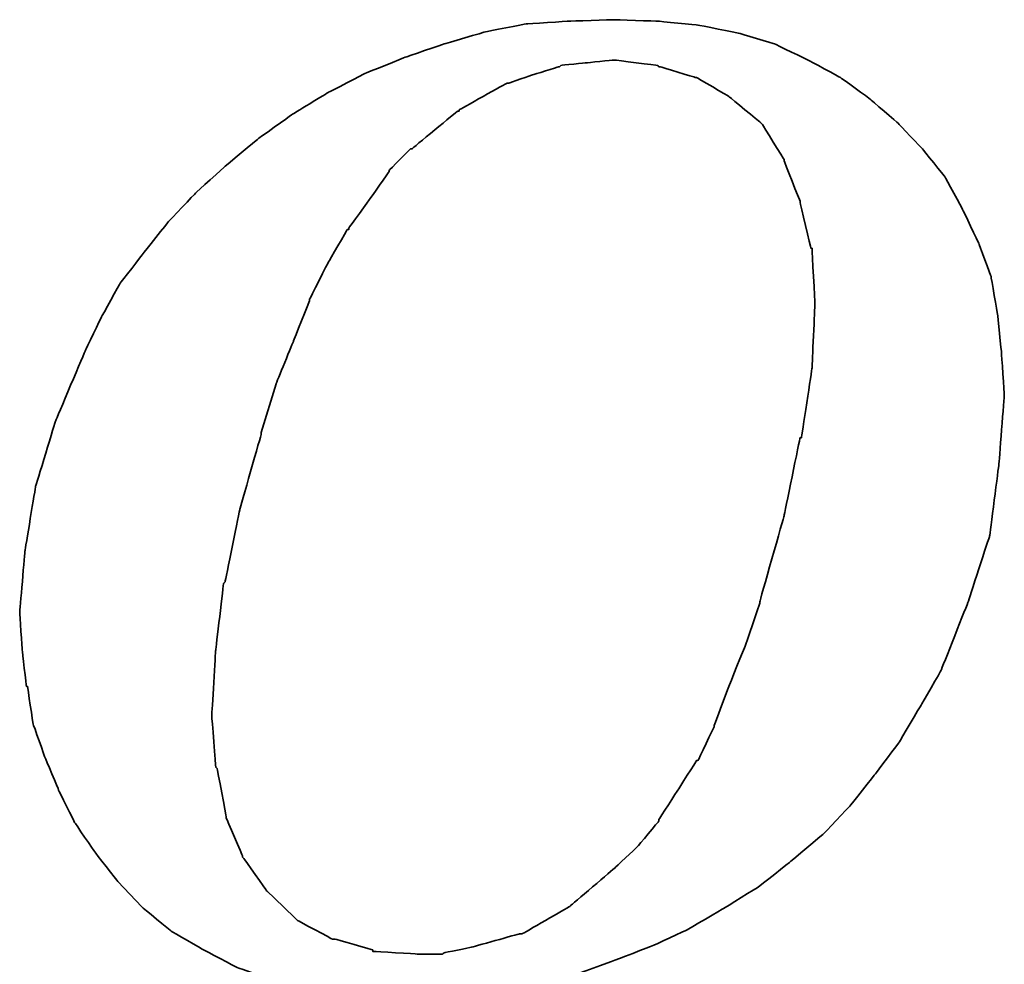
# Model space of a CAD drawing. Extents: x -30 to 1084, y -108 to 142.
# Tile 43 of 54: x 155.63 to 157.79, y -41.75 to -39.68. Entities that reach past the tile are written whole.
import ezdxf

# ---------------------------------------------------------------- set-up
doc = ezdxf.new("R2010")
doc.units = 0
doc.header["$MEASUREMENT"] = 0
doc.layers.add('DIM', color=4, linetype='CONTINUOUS')
doc.layers.add('layer 1', color=7, linetype='CONTINUOUS')

# ---------------------------------------------------------------- blocks, each defined once
blk = doc.blocks.new('TBI MOTION logo(完整正式版)')
at = {"layer": 'layer 1', "color": 22, "lineweight": 35}
for points, knots in [([(-11.34375, -6.98375), (-11.34375, -6.98375), (-10.91375, -7.43875), (-10.91375, -7.43875), (-10.91375, -7.43875), (-10.91375, -7.43875), (-10.38625, -7.87125), (-10.38625, -7.87125), (-10.38625, -7.87125), (-10.38625, -7.87125), (-9.81125, -8.20375), (-9.81125, -8.20375), (-9.81125, -8.20375), (-9.81125, -8.20375), (-9.21125, -8.51875), (-9.21125, -8.51875), (-9.21125, -8.51875), (-9.21125, -8.51875), (-8.51625, -8.75875), (-8.51625, -8.75875), (-8.51625, -8.75875), (-8.51625, -8.75875), (-7.77125, -8.90375), (-7.77125, -8.90375), (-7.77125, -8.90375), (-7.77125, -8.90375), (-6.97875, -8.99875), (-6.97875, -8.99875), (-6.97875, -8.99875), (-6.97875, -8.99875), (-6.14125, -9.02375), (-6.14125, -9.02375), (-6.14125, -9.02375), (-6.14125, -9.02375), (-5.37125, -8.99875), (-5.37125, -8.99875), (-5.37125, -8.99875), (-5.37125, -8.99875), (-4.65375, -8.94875), (-4.65375, -8.94875), (-4.65375, -8.94875), (-4.65375, -8.94875), (-3.93375, -8.80625), (-3.93375, -8.80625), (-3.93375, -8.80625), (-3.93375, -8.80625), (-3.21375, -8.66375), (-3.21375, -8.66375), (-3.21375, -8.66375), (-3.21375, -8.66375), (-2.49375, -8.39875), (-2.49375, -8.39875), (-2.49375, -8.39875), (-2.49375, -8.39875), (-1.79875, -8.13375), (-1.79875, -8.13375), (-1.79875, -8.13375), (-1.79875, -8.13375), (-1.17375, -7.84375), (-1.17375, -7.84375), (-1.17375, -7.84375), (-1.17375, -7.84375), (-0.52375, -7.46375), (-0.52375, -7.46375), (-0.52375, -7.46375), (-0.52375, -7.46375), (0.10124, -7.07875), (0.10124, -7.07875), (0.10124, -7.07875), (0.10124, -7.07875), (0.67625, -6.62375), (0.67625, -6.62375), (0.67625, -6.62375), (0.67625, -6.62375), (1.24874, -6.14375), (1.24874, -6.14375), (1.24874, -6.14375), (1.24874, -6.14375), (1.72874, -5.64125), (1.72874, -5.64125), (1.72874, -5.64125), (1.72874, -5.64125), (2.18624, -5.06375), (2.18624, -5.06375), (2.18624, -5.06375), (2.18624, -5.06375), (2.61625, -4.48874), (2.61625, -4.48874), (2.61625, -4.48874), (2.61625, -4.48874), (3.00125, -3.83874), (3.00125, -3.83874), (3.00125, -3.83874), (3.00125, -3.83874), (3.36124, -3.21374), (3.36124, -3.21374), (3.36124, -3.21374), (3.36124, -3.21374), (3.84374, -1.99125), (3.84374, -1.99125), (3.84374, -1.99125), (3.84374, -1.99125), (4.22625, -0.81875), (4.22625, -0.81875), (4.22625, -0.81875), (4.22625, -0.81875), (4.39125, 0.45624), (4.39125, 0.45624), (4.39125, 0.45624), (4.39125, 0.45624), (4.48874, 1.70124), (4.48874, 1.70124), (4.48874, 1.70124), (4.48874, 1.70124), (4.43874, 2.44625), (4.43874, 2.44625), (4.43874, 2.44625), (4.43874, 2.44625), (4.36874, 3.14125), (4.36874, 3.14125), (4.36874, 3.14125), (4.36874, 3.14125), (4.25125, 3.81125), (4.25125, 3.81125), (4.25125, 3.81125), (4.25125, 3.81125), (4.03124, 4.41125), (4.03124, 4.41125), (4.03124, 4.41125), (4.03124, 4.41125), (3.74374, 5.01125), (3.74374, 5.01125), (3.74374, 5.01125), (3.74374, 5.01125), (3.43124, 5.58875), (3.43124, 5.58875), (3.43124, 5.58875), (3.43124, 5.58875), (3.02625, 6.09125), (3.02625, 6.09125), (3.02625, 6.09125), (3.02625, 6.09125), (2.59374, 6.54875), (2.59374, 6.54875), (2.59374, 6.54875), (2.59374, 6.54875), (2.09124, 6.98125), (2.09124, 6.98125), (2.09124, 6.98125), (2.09124, 6.98125), (1.56124, 7.36625), (1.56124, 7.36625), (1.56124, 7.36625), (1.56124, 7.36625), (0.98624, 7.67625), (0.98624, 7.67625), (0.98624, 7.67625), (0.98624, 7.67625), (0.38624, 7.96375), (0.38624, 7.96375), (0.38624, 7.96375), (0.38624, 7.96375), (-0.25875, 8.15625), (-0.25875, 8.15625), (-0.25875, 8.15625), (-0.25875, 8.15625), (-0.98125, 8.30125), (-0.98125, 8.30125), (-0.98125, 8.30125), (-0.98125, 8.30125), (-1.70124, 8.37125), (-1.70124, 8.37125), (-1.70124, 8.37125), (-1.70124, 8.37125), (-2.49375, 8.39624), (-2.49375, 8.39624), (-2.49375, 8.39624), (-2.49375, 8.39624), (-3.28625, 8.37125), (-3.28625, 8.37125), (-3.28625, 8.37125), (-3.28625, 8.37125), (-4.05125, 8.32125), (-4.05125, 8.32125), (-4.05125, 8.32125), (-4.05125, 8.32125), (-4.77375, 8.18125), (-4.77375, 8.18125), (-4.77375, 8.18125), (-4.77375, 8.18125), (-5.51625, 7.96375), (-5.51625, 7.96375), (-5.51625, 7.96375), (-5.51625, 7.96375), (-6.21125, 7.72625), (-6.21125, 7.72625), (-6.21125, 7.72625), (-6.21125, 7.72625), (-6.92875, 7.43625), (-6.92875, 7.43625), (-6.92875, 7.43625), (-6.92875, 7.43625), (-7.57875, 7.10125), (-7.57875, 7.10125), (-7.57875, 7.10125), (-7.57875, 7.10125), (-8.24875, 6.69125), (-8.24875, 6.69125), (-8.24875, 6.69125), (-8.24875, 6.69125), (-8.84875, 6.26125), (-8.84875, 6.26125), (-8.84875, 6.26125), (-8.84875, 6.26125), (-9.42625, 5.78125), (-9.42625, 5.78125), (-9.42625, 5.78125), (-9.42625, 5.78125), (-9.95375, 5.30125), (-9.95375, 5.30125), (-9.95375, 5.30125), (-9.95375, 5.30125), (-10.43375, 4.79624), (-10.43375, 4.79624), (-10.43375, 4.79624), (-10.43375, 4.79624), (-10.88875, 4.22125), (-10.88875, 4.22125), (-10.88875, 4.22125), (-10.88875, 4.22125), (-11.29875, 3.69375), (-11.29875, 3.69375), (-11.29875, 3.69375), (-11.29875, 3.69375), (-11.63375, 3.09125), (-11.63375, 3.09125), (-11.63375, 3.09125), (-11.63375, 3.09125), (-11.91875, 2.49625), (-11.91875, 2.49625), (-11.91875, 2.49625), (-11.91875, 2.49625), (-12.44875, 1.24625), (-12.44875, 1.24625), (-12.44875, 1.24625), (-12.44875, 1.24625), (-12.80875, 0.06874), (-12.80875, 0.06874), (-12.80875, 0.06874), (-12.80875, 0.06874), (-12.99875, -1.07875), (-12.99875, -1.07875), (-12.99875, -1.07875), (-12.99875, -1.07875), (-13.09375, -2.18375), (-13.09375, -2.18375), (-13.09375, -2.18375), (-13.09375, -2.18375), (-13.04875, -2.85375), (-13.04875, -2.85375), (-13.04875, -2.85375), (-13.04875, -2.85375), (-12.97375, -3.50375), (-12.97375, -3.50375), (-12.97375, -3.50375), (-12.97375, -3.50375), (-12.95375, -3.50375), (-12.95375, -3.50375), (-12.95375, -3.50375), (-12.95375, -3.50375), (-12.85375, -4.17375), (-12.85375, -4.17375), (-12.85375, -4.17375), (-12.85375, -4.17375), (-12.63875, -4.77624), (-12.63875, -4.77624), (-12.63875, -4.77624), (-12.63875, -4.77624), (-12.39875, -5.35125), (-12.39875, -5.35125), (-12.39875, -5.35125), (-12.39875, -5.35125), (-12.11375, -5.92875), (-12.11375, -5.92875), (-12.11375, -5.92875), (-12.11375, -5.92875), (-11.75375, -6.45375), (-11.75375, -6.45375), (-11.75375, -6.45375), (-11.75375, -6.45375), (-11.34375, -6.98375), (-11.34375, -6.98375)], [0, 0, 0, 0, 0.01369863, 0.01369863, 0.01369863, 0.01369864, 0.02739726, 0.02739726, 0.02739726, 0.02739727, 0.04109589, 0.04109589, 0.04109589, 0.0410959, 0.05479452, 0.05479452, 0.05479452, 0.05479453, 0.06849315, 0.06849315, 0.06849315, 0.06849316, 0.08219178, 0.08219178, 0.08219178, 0.08219179, 0.09589041, 0.09589041, 0.09589041, 0.09589042, 0.10958904, 0.10958904, 0.10958904, 0.10958905, 0.12328767, 0.12328767, 0.12328767, 0.12328768, 0.1369863, 0.1369863, 0.1369863, 0.13698631, 0.15068493, 0.15068493, 0.15068493, 0.15068494, 0.16438356, 0.16438356, 0.16438356, 0.16438357, 0.17808219, 0.17808219, 0.17808219, 0.1780822, 0.19178082, 0.19178082, 0.19178082, 0.19178083, 0.20547945, 0.20547945, 0.20547945, 0.20547946, 0.21917808, 0.21917808, 0.21917808, 0.21917809, 0.23287671, 0.23287671, 0.23287671, 0.23287672, 0.24657534, 0.24657534, 0.24657534, 0.24657535, 0.26027397, 0.26027397, 0.26027397, 0.26027398, 0.2739726, 0.2739726, 0.2739726, 0.27397261, 0.28767123, 0.28767123, 0.28767123, 0.28767124, 0.30136986, 0.30136986, 0.30136986, 0.30136987, 0.31506849, 0.31506849, 0.31506849, 0.3150685, 0.32876712, 0.32876712, 0.32876712, 0.32876713, 0.34246575, 0.34246575, 0.34246575, 0.34246576, 0.35616438, 0.35616438, 0.35616438, 0.35616439, 0.36986301, 0.36986301, 0.36986301, 0.36986302, 0.38356164, 0.38356164, 0.38356164, 0.38356165, 0.39726027, 0.39726027, 0.39726027, 0.39726028, 0.4109589, 0.4109589, 0.4109589, 0.41095891, 0.42465753, 0.42465753, 0.42465753, 0.42465754, 0.43835616, 0.43835616, 0.43835616, 0.43835617, 0.45205479, 0.45205479, 0.45205479, 0.4520548, 0.46575342, 0.46575342, 0.46575342, 0.46575343, 0.47945205, 0.47945205, 0.47945205, 0.47945206, 0.49315068, 0.49315068, 0.49315068, 0.49315069, 0.50684932, 0.50684932, 0.50684932, 0.50684933, 0.52054795, 0.52054795, 0.52054795, 0.52054796, 0.53424658, 0.53424658, 0.53424658, 0.53424659, 0.54794521, 0.54794521, 0.54794521, 0.54794522, 0.56164384, 0.56164384, 0.56164384, 0.56164385, 0.57534247, 0.57534247, 0.57534247, 0.57534248, 0.5890411, 0.5890411, 0.5890411, 0.58904111, 0.60273973, 0.60273973, 0.60273973, 0.60273974, 0.61643836, 0.61643836, 0.61643836, 0.61643837, 0.63013699, 0.63013699, 0.63013699, 0.630137, 0.64383562, 0.64383562, 0.64383562, 0.64383563, 0.65753425, 0.65753425, 0.65753425, 0.65753426, 0.67123288, 0.67123288, 0.67123288, 0.67123289, 0.68493151, 0.68493151, 0.68493151, 0.68493152, 0.69863014, 0.69863014, 0.69863014, 0.69863015, 0.71232877, 0.71232877, 0.71232877, 0.71232878, 0.7260274, 0.7260274, 0.7260274, 0.72602741, 0.73972603, 0.73972603, 0.73972603, 0.73972604, 0.75342466, 0.75342466, 0.75342466, 0.75342467, 0.76712329, 0.76712329, 0.76712329, 0.7671233, 0.78082192, 0.78082192, 0.78082192, 0.78082193, 0.79452055, 0.79452055, 0.79452055, 0.79452056, 0.80821918, 0.80821918, 0.80821918, 0.80821919, 0.82191781, 0.82191781, 0.82191781, 0.82191782, 0.83561644, 0.83561644, 0.83561644, 0.83561645, 0.84931507, 0.84931507, 0.84931507, 0.84931508, 0.8630137, 0.8630137, 0.8630137, 0.86301371, 0.87671233, 0.87671233, 0.87671233, 0.87671234, 0.89041096, 0.89041096, 0.89041096, 0.89041097, 0.90410959, 0.90410959, 0.90410959, 0.9041096, 0.91780822, 0.91780822, 0.91780822, 0.91780823, 0.93150685, 0.93150685, 0.93150685, 0.93150686, 0.94520548, 0.94520548, 0.94520548, 0.94520549, 0.95890411, 0.95890411, 0.95890411, 0.95890412, 0.97260274, 0.97260274, 0.97260274, 0.97260275, 0.98630137, 0.98630137, 0.98630137, 0.98630138, 1, 1, 1, 1]), ([(-8.77875, 1.03124), (-8.77875, 1.03124), (-8.51625, 1.89625), (-8.51625, 1.89625), (-8.51625, 1.89625), (-8.51625, 1.89625), (-8.20375, 2.66375), (-8.20375, 2.66375), (-8.20375, 2.66375), (-8.20375, 2.66375), (-7.91625, 3.38125), (-7.91625, 3.38125), (-7.91625, 3.38125), (-7.91625, 3.38125), (-7.91625, 3.40624), (-7.91625, 3.40624), (-7.91625, 3.40624), (-7.91625, 3.40624), (-7.57875, 4.07624), (-7.57875, 4.07624), (-7.57875, 4.07624), (-7.57875, 4.07624), (-7.24375, 4.65125), (-7.24375, 4.65125), (-7.24375, 4.65125), (-7.24375, 4.65125), (-7.21875, 4.65125), (-7.21875, 4.65125), (-7.21875, 4.65125), (-7.21875, 4.65125), (-7.21875, 4.67624), (-7.21875, 4.67624), (-7.21875, 4.67624), (-7.21875, 4.67624), (-6.83625, 5.20375), (-6.83625, 5.20375), (-6.83625, 5.20375), (-6.83625, 5.20375), (-6.49875, 5.68625), (-6.49875, 5.68625), (-6.49875, 5.68625), (-6.49875, 5.68625), (-6.49875, 5.70625), (-6.49875, 5.70625), (-6.49875, 5.70625), (-6.49875, 5.70625), (-6.11625, 6.09125), (-6.11625, 6.09125), (-6.11625, 6.09125), (-6.11625, 6.09125), (-6.09125, 6.09125), (-6.09125, 6.09125), (-6.09125, 6.09125), (-6.09125, 6.09125), (-5.27375, 6.76625), (-5.27375, 6.76625), (-5.27375, 6.76625), (-5.27375, 6.76625), (-5.24875, 6.76625), (-5.24875, 6.76625), (-5.24875, 6.76625), (-5.24875, 6.76625), (-5.24875, 6.78625), (-5.24875, 6.78625), (-5.24875, 6.78625), (-5.24875, 6.78625), (-4.38875, 7.26624), (-4.38875, 7.26624), (-4.38875, 7.26624), (-4.38875, 7.26624), (-4.36125, 7.26624), (-4.36125, 7.26624), (-4.36125, 7.26624), (-4.36125, 7.26624), (-3.93375, 7.41125), (-3.93375, 7.41125), (-3.93375, 7.41125), (-3.93375, 7.41125), (-3.47375, 7.55625), (-3.47375, 7.55625), (-3.47375, 7.55625), (-3.47375, 7.55625), (-3.45375, 7.55625), (-3.45375, 7.55625), (-3.45375, 7.55625), (-3.45375, 7.55625), (-3.42875, 7.58124), (-3.42875, 7.58124), (-3.42875, 7.58124), (-3.42875, 7.58124), (-2.97375, 7.62625), (-2.97375, 7.62625), (-2.97375, 7.62625), (-2.97375, 7.62625), (-2.49375, 7.67625), (-2.49375, 7.67625), (-2.49375, 7.67625), (-2.49375, 7.67625), (-2.46875, 7.67625), (-2.46875, 7.67625), (-2.46875, 7.67625), (-2.46875, 7.67625), (-1.70124, 7.58124), (-1.70124, 7.58124), (-1.70124, 7.58124), (-1.70124, 7.58124), (-1.67875, 7.55625), (-1.67875, 7.55625), (-1.67875, 7.55625), (-1.67875, 7.55625), (-1.65375, 7.55625), (-1.65375, 7.55625), (-1.65375, 7.55625), (-1.65375, 7.55625), (-1.03125, 7.36625), (-1.03125, 7.36625), (-1.03125, 7.36625), (-1.03125, 7.36625), (-1.00625, 7.36625), (-1.00625, 7.36625), (-1.00625, 7.36625), (-1.00625, 7.36625), (-0.43124, 7.02624), (-0.43124, 7.02624), (-0.43124, 7.02624), (-0.43124, 7.02624), (-0.40625, 7.00624), (-0.40625, 7.00624), (-0.40625, 7.00624), (-0.40625, 7.00624), (0.12124, 6.57124), (0.12124, 6.57124), (0.12124, 6.57124), (0.12124, 6.57124), (0.14624, 6.54875), (0.14624, 6.54875), (0.14624, 6.54875), (0.14624, 6.54875), (0.17124, 6.52375), (0.17124, 6.52375), (0.17124, 6.52375), (0.17124, 6.52375), (0.55625, 5.89875), (0.55625, 5.89875), (0.55625, 5.89875), (0.55625, 5.89875), (0.55625, 5.87625), (0.55625, 5.87625), (0.55625, 5.87625), (0.55625, 5.87625), (0.84124, 5.15625), (0.84124, 5.15625), (0.84124, 5.15625), (0.84124, 5.15625), (0.84124, 5.13125), (0.84124, 5.13125), (0.84124, 5.13125), (0.84124, 5.13125), (1.03624, 4.31875), (1.03624, 4.31875), (1.03624, 4.31875), (1.03624, 4.31875), (1.05624, 4.31875), (1.05624, 4.31875), (1.05624, 4.31875), (1.05624, 4.31875), (1.05624, 4.29125), (1.05624, 4.29125), (1.05624, 4.29125), (1.05624, 4.29125), (1.10625, 3.33125), (1.10625, 3.33125), (1.10625, 3.33125), (1.10625, 3.33125), (1.10625, 3.30875), (1.10625, 3.30875), (1.10625, 3.30875), (1.10625, 3.30875), (1.05624, 2.20624), (1.05624, 2.20624), (1.05624, 2.20624), (1.05624, 2.20624), (1.05624, 2.18124), (1.05624, 2.18124), (1.05624, 2.18124), (1.05624, 2.18124), (0.86624, 0.93624), (0.86624, 0.93624), (0.86624, 0.93624), (0.86624, 0.93624), (0.84124, 0.93624), (0.84124, 0.93624), (0.84124, 0.93624), (0.84124, 0.93624), (0.55625, -0.45874), (0.55625, -0.45874), (0.55625, -0.45874), (0.55625, -0.45874), (0.12124, -1.99125), (0.12124, -1.99125), (0.12124, -1.99125), (0.12124, -1.99125), (0.12124, -2.01874), (0.12124, -2.01874), (0.12124, -2.01874), (0.12124, -2.01874), (-0.13874, -2.78375), (-0.13874, -2.78375), (-0.13874, -2.78375), (-0.13874, -2.78375), (-0.43124, -3.50375), (-0.43124, -3.50375), (-0.43124, -3.50375), (-0.43124, -3.50375), (-0.69375, -4.19875), (-0.69375, -4.19875), (-0.69375, -4.19875), (-0.69375, -4.19875), (-0.69375, -4.22375), (-0.69375, -4.22375), (-0.69375, -4.22375), (-0.69375, -4.22375), (-0.98125, -4.82374), (-0.98125, -4.82374), (-0.98125, -4.82374), (-0.98125, -4.82374), (-1.00625, -4.82374), (-1.00625, -4.82374), (-1.00625, -4.82374), (-1.00625, -4.82374), (-1.33875, -5.35125), (-1.33875, -5.35125), (-1.33875, -5.35125), (-1.33875, -5.35125), (-1.67875, -5.87875), (-1.67875, -5.87875), (-1.67875, -5.87875), (-1.67875, -5.87875), (-1.67875, -5.90375), (-1.67875, -5.90375), (-1.67875, -5.90375), (-1.67875, -5.90375), (-2.05875, -6.35875), (-2.05875, -6.35875), (-2.05875, -6.35875), (-2.05875, -6.35875), (-2.08375, -6.38375), (-2.08375, -6.38375), (-2.08375, -6.38375), (-2.08375, -6.38375), (-2.46875, -6.74375), (-2.46875, -6.74375), (-2.46875, -6.74375), (-2.46875, -6.74375), (-3.25875, -7.41625), (-3.25875, -7.41625), (-3.25875, -7.41625), (-3.25875, -7.41625), (-3.28625, -7.43875), (-3.28625, -7.43875), (-3.28625, -7.43875), (-3.28625, -7.43875), (-4.12375, -7.91875), (-4.12375, -7.91875), (-4.12375, -7.91875), (-4.12375, -7.91875), (-4.14875, -7.91875), (-4.14875, -7.91875), (-4.14875, -7.91875), (-4.14875, -7.91875), (-4.17125, -7.91875), (-4.17125, -7.91875), (-4.17125, -7.91875), (-4.17125, -7.91875), (-5.03375, -8.15875), (-5.03375, -8.15875), (-5.03375, -8.15875), (-5.03375, -8.15875), (-5.51625, -8.25625), (-5.51625, -8.25625), (-5.51625, -8.25625), (-5.51625, -8.25625), (-5.54125, -8.27875), (-5.54125, -8.27875), (-5.54125, -8.27875), (-5.54125, -8.27875), (-5.56375, -8.27875), (-5.56375, -8.27875), (-5.56375, -8.27875), (-5.56375, -8.27875), (-5.99625, -8.27875), (-5.99625, -8.27875), (-5.99625, -8.27875), (-5.99625, -8.27875), (-6.76375, -8.23125), (-6.76375, -8.23125), (-6.76375, -8.23125), (-6.76375, -8.23125), (-6.78875, -8.23125), (-6.78875, -8.23125), (-6.78875, -8.23125), (-6.78875, -8.23125), (-6.78875, -8.20375), (-6.78875, -8.20375), (-6.78875, -8.20375), (-6.78875, -8.20375), (-7.45875, -8.01375), (-7.45875, -8.01375), (-7.45875, -8.01375), (-7.45875, -8.01375), (-7.48375, -8.01375), (-7.48375, -8.01375), (-7.48375, -8.01375), (-7.48375, -8.01375), (-7.50875, -8.01375), (-7.50875, -8.01375), (-7.50875, -8.01375), (-7.50875, -8.01375), (-8.13125, -7.67875), (-8.13125, -7.67875), (-8.13125, -7.67875), (-8.13125, -7.67875), (-8.15625, -7.65375), (-8.15625, -7.65375), (-8.15625, -7.65375), (-8.15625, -7.65375), (-8.65875, -7.17375), (-8.65875, -7.17375), (-8.65875, -7.17375), (-8.65875, -7.17375), (-8.68375, -7.14875), (-8.68375, -7.14875), (-8.68375, -7.14875), (-8.68375, -7.14875), (-9.08875, -6.57375), (-9.08875, -6.57375), (-9.08875, -6.57375), (-9.08875, -6.57375), (-9.11375, -6.54875), (-9.11375, -6.54875), (-9.11375, -6.54875), (-9.11375, -6.54875), (-9.11375, -6.52875), (-9.11375, -6.52875), (-9.11375, -6.52875), (-9.11375, -6.52875), (-9.40375, -5.85375), (-9.40375, -5.85375), (-9.40375, -5.85375), (-9.40375, -5.85375), (-9.40375, -5.82875), (-9.40375, -5.82875), (-9.40375, -5.82875), (-9.40375, -5.82875), (-9.56875, -4.96875), (-9.56875, -4.96875), (-9.56875, -4.96875), (-9.56875, -4.96875), (-9.59375, -4.94375), (-9.59375, -4.94375), (-9.59375, -4.94375), (-9.59375, -4.94375), (-9.66375, -4.03375), (-9.66375, -4.03375), (-9.66375, -4.03375), (-9.66375, -4.03375), (-9.66375, -4.00875), (-9.66375, -4.00875), (-9.66375, -4.00875), (-9.66375, -4.00875), (-9.59375, -2.85375), (-9.59375, -2.85375), (-9.59375, -2.85375), (-9.59375, -2.85375), (-9.45125, -1.65875), (-9.45125, -1.65875), (-9.45125, -1.65875), (-9.45125, -1.65875), (-9.42625, -1.63375), (-9.42625, -1.63375), (-9.42625, -1.63375), (-9.42625, -1.63375), (-9.16125, -0.33875), (-9.16125, -0.33875), (-9.16125, -0.33875), (-9.16125, -0.33875), (-8.77875, 1.00624), (-8.77875, 1.00624), (-8.77875, 1.00624), (-8.77875, 1.00624), (-8.77875, 1.03124), (-8.77875, 1.03124)], [0, 0, 0, 0, 0.01020408, 0.01020408, 0.01020408, 0.01020409, 0.02040816, 0.02040816, 0.02040816, 0.02040817, 0.03061224, 0.03061224, 0.03061224, 0.03061225, 0.04081633, 0.04081633, 0.04081633, 0.04081634, 0.05102041, 0.05102041, 0.05102041, 0.05102042, 0.06122449, 0.06122449, 0.06122449, 0.0612245, 0.07142857, 0.07142857, 0.07142857, 0.07142858, 0.08163265, 0.08163265, 0.08163265, 0.08163266, 0.09183673, 0.09183673, 0.09183673, 0.09183674, 0.10204082, 0.10204082, 0.10204082, 0.10204083, 0.1122449, 0.1122449, 0.1122449, 0.11224491, 0.12244898, 0.12244898, 0.12244898, 0.12244899, 0.13265306, 0.13265306, 0.13265306, 0.13265307, 0.14285714, 0.14285714, 0.14285714, 0.14285715, 0.15306122, 0.15306122, 0.15306122, 0.15306123, 0.16326531, 0.16326531, 0.16326531, 0.16326532, 0.17346939, 0.17346939, 0.17346939, 0.1734694, 0.18367347, 0.18367347, 0.18367347, 0.18367348, 0.19387755, 0.19387755, 0.19387755, 0.19387756, 0.20408163, 0.20408163, 0.20408163, 0.20408164, 0.21428571, 0.21428571, 0.21428571, 0.21428572, 0.2244898, 0.2244898, 0.2244898, 0.22448981, 0.23469388, 0.23469388, 0.23469388, 0.23469389, 0.24489796, 0.24489796, 0.24489796, 0.24489797, 0.25510204, 0.25510204, 0.25510204, 0.25510205, 0.26530612, 0.26530612, 0.26530612, 0.26530613, 0.2755102, 0.2755102, 0.2755102, 0.27551021, 0.28571429, 0.28571429, 0.28571429, 0.2857143, 0.29591837, 0.29591837, 0.29591837, 0.29591838, 0.30612245, 0.30612245, 0.30612245, 0.30612246, 0.31632653, 0.31632653, 0.31632653, 0.31632654, 0.32653061, 0.32653061, 0.32653061, 0.32653062, 0.33673469, 0.33673469, 0.33673469, 0.3367347, 0.34693878, 0.34693878, 0.34693878, 0.34693879, 0.35714286, 0.35714286, 0.35714286, 0.35714287, 0.36734694, 0.36734694, 0.36734694, 0.36734695, 0.37755102, 0.37755102, 0.37755102, 0.37755103, 0.3877551, 0.3877551, 0.3877551, 0.38775511, 0.39795918, 0.39795918, 0.39795918, 0.39795919, 0.40816327, 0.40816327, 0.40816327, 0.40816328, 0.41836735, 0.41836735, 0.41836735, 0.41836736, 0.42857143, 0.42857143, 0.42857143, 0.42857144, 0.43877551, 0.43877551, 0.43877551, 0.43877552, 0.44897959, 0.44897959, 0.44897959, 0.4489796, 0.45918367, 0.45918367, 0.45918367, 0.45918368, 0.46938776, 0.46938776, 0.46938776, 0.46938777, 0.47959184, 0.47959184, 0.47959184, 0.47959185, 0.48979592, 0.48979592, 0.48979592, 0.48979593, 0.5, 0.5, 0.5, 0.50000001, 0.51020408, 0.51020408, 0.51020408, 0.51020409, 0.52040816, 0.52040816, 0.52040816, 0.52040817, 0.53061224, 0.53061224, 0.53061224, 0.53061225, 0.54081633, 0.54081633, 0.54081633, 0.54081634, 0.55102041, 0.55102041, 0.55102041, 0.55102042, 0.56122449, 0.56122449, 0.56122449, 0.5612245, 0.57142857, 0.57142857, 0.57142857, 0.57142858, 0.58163265, 0.58163265, 0.58163265, 0.58163266, 0.59183673, 0.59183673, 0.59183673, 0.59183674, 0.60204082, 0.60204082, 0.60204082, 0.60204083, 0.6122449, 0.6122449, 0.6122449, 0.61224491, 0.62244898, 0.62244898, 0.62244898, 0.62244899, 0.63265306, 0.63265306, 0.63265306, 0.63265307, 0.64285714, 0.64285714, 0.64285714, 0.64285715, 0.65306122, 0.65306122, 0.65306122, 0.65306123, 0.66326531, 0.66326531, 0.66326531, 0.66326532, 0.67346939, 0.67346939, 0.67346939, 0.6734694, 0.68367347, 0.68367347, 0.68367347, 0.68367348, 0.69387755, 0.69387755, 0.69387755, 0.69387756, 0.70408163, 0.70408163, 0.70408163, 0.70408164, 0.71428571, 0.71428571, 0.71428571, 0.71428572, 0.7244898, 0.7244898, 0.7244898, 0.72448981, 0.73469388, 0.73469388, 0.73469388, 0.73469389, 0.74489796, 0.74489796, 0.74489796, 0.74489797, 0.75510204, 0.75510204, 0.75510204, 0.75510205, 0.76530612, 0.76530612, 0.76530612, 0.76530613, 0.7755102, 0.7755102, 0.7755102, 0.77551021, 0.78571429, 0.78571429, 0.78571429, 0.7857143, 0.79591837, 0.79591837, 0.79591837, 0.79591838, 0.80612245, 0.80612245, 0.80612245, 0.80612246, 0.81632653, 0.81632653, 0.81632653, 0.81632654, 0.82653061, 0.82653061, 0.82653061, 0.82653062, 0.83673469, 0.83673469, 0.83673469, 0.8367347, 0.84693878, 0.84693878, 0.84693878, 0.84693879, 0.85714286, 0.85714286, 0.85714286, 0.85714287, 0.86734694, 0.86734694, 0.86734694, 0.86734695, 0.87755102, 0.87755102, 0.87755102, 0.87755103, 0.8877551, 0.8877551, 0.8877551, 0.88775511, 0.89795918, 0.89795918, 0.89795918, 0.89795919, 0.90816327, 0.90816327, 0.90816327, 0.90816328, 0.91836735, 0.91836735, 0.91836735, 0.91836736, 0.92857143, 0.92857143, 0.92857143, 0.92857144, 0.93877551, 0.93877551, 0.93877551, 0.93877552, 0.94897959, 0.94897959, 0.94897959, 0.9489796, 0.95918367, 0.95918367, 0.95918367, 0.95918368, 0.96938776, 0.96938776, 0.96938776, 0.96938777, 0.97959184, 0.97959184, 0.97959184, 0.97959185, 0.98979592, 0.98979592, 0.98979592, 0.98979593, 1, 1, 1, 1])]:
    blk.add_open_spline(points, degree=3, knots=knots, dxfattribs=at)

msp = doc.modelspace()

# ---------------------------------------------------------------- block references
at = {"layer": 'DIM', "color": 0, "xscale": 0.1225963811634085, "yscale": 0.1225963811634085, "zscale": 0.1225963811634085}
msp.add_blockref('TBI MOTION logo(完整正式版)', (157.2379, -40.711), dxfattribs=at)

doc.saveas('drawing.dxf')
